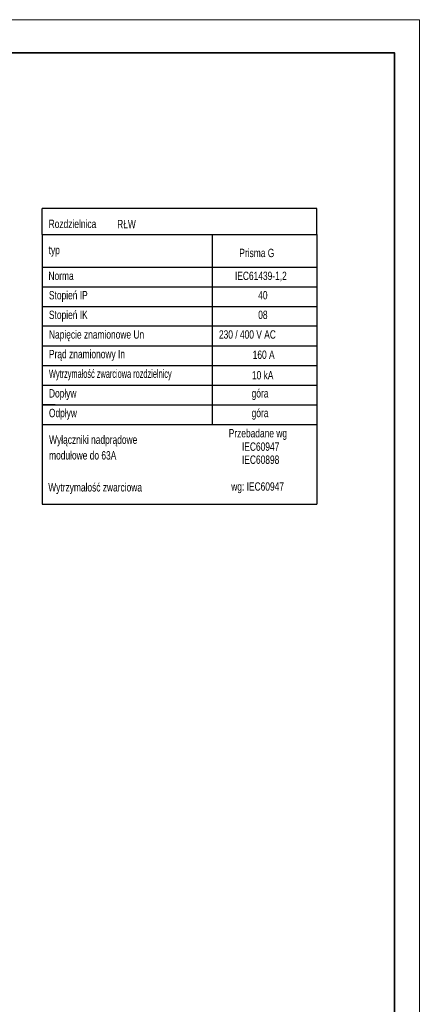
# Model space of a CAD drawing. Header units: millimetres. Extents: x 53896 to 55996, y -16755 to -13785.
# Tile 24 of 24: x 55194 to 55996, y -15760 to -13785. Entities that reach past the tile are written whole.
import ezdxf

# ---------------------------------------------------------------- set-up
doc = ezdxf.new("R2010")
doc.units = ezdxf.units.MM
doc.header["$MEASUREMENT"] = 0
doc.layers.add('_aparaty', color=2, linetype='Continuous', lineweight=35)
for name, color, linetype in [('_RAMKA', 2, 'Continuous'), ('LAYER21', 7, 'Continuous'), ('LAYER29', 7, 'Continuous')]:
    doc.layers.add(name, color=color, linetype=linetype)

msp = doc.modelspace()

# ---------------------------------------------------------------- linework, layer by layer
at = {"layer": '_aparaty', "color": 7, "elevation": 0}
msp.add_lwpolyline([(54018.7, -16688.4), (54018.7, -13850.8), (55946.3, -13850.8), (55946.3, -16688.4)], close=True, dxfattribs=at)
at = {"layer": '_RAMKA', "color": 8, "lineweight": 9, "ltscale": 6, "elevation": 0}
msp.add_lwpolyline([(53896.3, -16754.6), (53896.3, -13784.6), (55996.3, -13784.6), (55996.3, -16754.6)], close=True, dxfattribs=at)
at = {"layer": 'LAYER21', "color": 7}
for p, q in [((55790.4, -14163.2), (55239.1, -14163.2)), ((55239.1, -14215.7), (55239.1, -14163.2)), ((55790.4, -14215.7), (55790.4, -14163.2)), ((55239.1, -14215.7), (55790.4, -14215.7)), ((55239.1, -14215.7), (55239.1, -14756.5)), ((55580.4, -14215.7), (55580.4, -14596.4)), ((55790.4, -14215.7), (55790.4, -14756.5)), ((55239.1, -14281.4), (55790.4, -14281.4)), ((55239.1, -14320.7), (55790.4, -14320.7)), ((55239.1, -14360.1), (55790.4, -14360.1)), ((55304.8, -14399.5), (55239.1, -14399.5)), ((55790.4, -14399.5), (55304.8, -14399.5)), ((55239.1, -14438.9), (55790.4, -14438.9)), ((55239.1, -14478.2), (55790.4, -14478.2)), ((55239.1, -14517.6), (55790.4, -14517.6)), ((55239.1, -14517.6), (55790.4, -14517.6)), ((55239.1, -14517.6), (55790.4, -14517.6)), ((55265.4, -14557), (55239.1, -14557)), ((55239.1, -14557), (55790.4, -14557)), ((55252.3, -14557), (55790.4, -14557)), ((55239.1, -14596.4), (55790.4, -14596.4)), ((55239.1, -14756.5), (55790.4, -14756.5))]:
    msp.add_line(p, q, dxfattribs=at)

# ---------------------------------------------------------------- texts
for s, width, p in [('Rozdzielnica ', 0.75, (55252.3, -14202.6)), ('typ', 0.75, (55252.3, -14255.1)), ('Norma', 0.75, (55251.9, -14306.9)), ('IEC61439-1,2', 0.75, (55626.2, -14306.9)), ('Stopień IP', 0.75, (55252.9, -14345.7)), ('40', 0.75, (55672.9, -14345.7)), ('Stopień IK', 0.75, (55252.9, -14385.1)), ('08', 0.75, (55672.9, -14385.1)), ('Napięcie znamionowe Un', 0.75, (55252.9, -14424.5)), ('230 / 400 V AC', 0.75, (55594.1, -14424.5)), ('Prąd znamionowy In', 0.75, (55252.9, -14463.8)), ('Wytrzymałość zwarciowa rozdzielnicy', 0.55, (55252.9, -14503.2)), ('Dopływ', 0.75, (55252.9, -14542.6)), ('góra', 0.75, (55659.7, -14542.6)), ('Odpływ', 0.75, (55252.9, -14582)), ('góra', 0.75, (55659.7, -14582)), ('Wyłączniki nadprądowe', 0.75, (55253.2, -14635.5)), ('modułowe do 63A', 0.75, (55253.2, -14667)), ('Wytrzymałość zwarciowa', 0.75, (55251.5, -14731.1))]:
    msp.add_text(s, height=16.8, dxfattribs=dict(at, width=width)).set_placement(p)
at = {"layer": 'LAYER29', "color": 7, "width": 0.75}
for s, p in [('RŁW', (55389.8, -14203.1)), ('Prisma G', (55635, -14260.9)), ('160 A', (55661.8, -14465.1)), ('10 kA', (55660.3, -14506.2)), ('Przebadane wg', (55613.7, -14622.6)), ('IEC60947', (55640.3, -14649.5)), ('IEC60898', (55640.3, -14675.7)), ('wg: IEC60947', (55618.8, -14729.5))]:
    msp.add_text(s, height=16.8, dxfattribs=at).set_placement(p)

doc.saveas('drawing.dxf')
